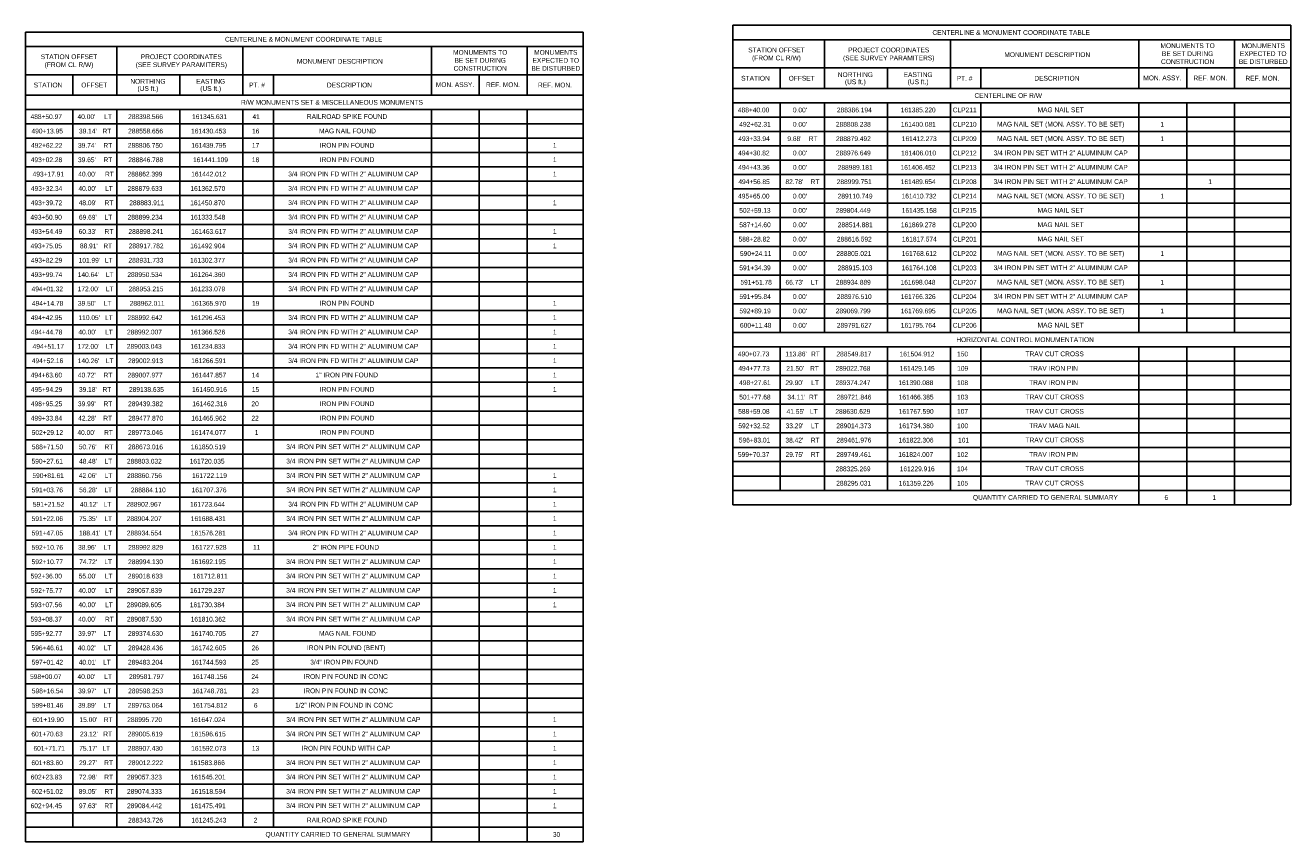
# Model space of a CAD drawing. Header units: feet. Extents: x -11 to 322919, y -12 to 577673.
# Tile 14 of 16: x 170117 to 172062, y 287322 to 288576. Entities that reach past the tile are written whole.
import ezdxf
from ezdxf.enums import TextEntityAlignment as Align

# ---------------------------------------------------------------- set-up
doc = ezdxf.new("R2010")
doc.units = ezdxf.units.FT
doc.header["$MEASUREMENT"] = 0
for name, color, linetype in [('TX_P_2000', 7, 'Continuous'), ('TX_P_500', 7, 'Continuous'), ('TX_X_20', 7, 'Continuous')]:
    doc.layers.add(name, color=color, linetype=linetype)
doc.styles.get("Standard").update_dxf_attribs({"font": 'font31.shx'})

msp = doc.modelspace()

# ---------------------------------------------------------------- linework, layer by layer
at = {"layer": 'TX_P_2000'}
for p, q in [((170116.9, 288565.4), (170974.4, 288565.4)), ((170116.9, 288565.4), (170116.9, 287321.9)), ((170974.4, 288565.4), (170974.4, 287321.9)), ((171204.2, 288575.8), (172061.7, 288575.8)), ((171204.2, 288575.8), (171204.2, 287839.4)), ((172061.7, 288575.8), (172061.7, 287839.4)), ((170116.9, 288543.4), (170974.4, 288543.4)), ((170116.9, 288543.4), (170257.7, 288543.4)), ((170257.7, 288543.4), (170257.7, 288468.5)), ((170257.7, 288543.4), (170257.7, 288543.4)), ((170257.7, 288543.4), (170451.3, 288543.4)), ((170451.3, 288543.4), (170451.3, 288468.5)), ((170740.9, 288543.4), (170740.9, 288468.5)), ((170888.2, 288543.4), (170888.2, 288468.5)), ((171204.2, 288553.7), (172061.7, 288553.7)), ((171204.2, 288553.7), (171345, 288553.7)), ((171345, 288553.7), (171345, 288478.9)), ((171345, 288553.7), (171345, 288553.7)), ((171345, 288553.7), (171538.6, 288553.7)), ((171538.6, 288553.7), (171538.6, 288478.9)), ((171828.2, 288553.7), (171828.2, 288478.9)), ((171975.5, 288553.7), (171975.5, 288478.9)), ((170116.9, 288499.9), (170974.4, 288499.9)), ((170189.9, 288499.9), (170189.9, 288468.5)), ((170354.5, 288499.9), (170354.5, 288468.5)), ((170498.4, 288499.9), (170498.4, 288468.5)), ((170814.6, 288499.9), (170814.6, 288468.5)), ((171204.2, 288510.3), (172061.7, 288510.3)), ((171277.2, 288510.3), (171277.2, 288478.9)), ((171441.8, 288510.3), (171441.8, 288478.9)), ((171585.7, 288510.3), (171585.7, 288478.9)), ((171901.9, 288510.3), (171901.9, 288478.9)), ((170116.9, 288468.5), (170974.4, 288468.5)), ((171204.2, 288478.9), (172061.7, 288478.9)), ((170116.9, 288446.5), (170974.4, 288446.5)), ((171204.2, 288456.8), (172061.7, 288456.8)), ((171204.2, 288104), (172061.7, 288104)), ((171204.2, 288082), (172061.7, 288082)), ((171204.2, 287861.5), (172061.7, 287861.5)), ((171204.2, 287839.4), (172061.7, 287839.4)), ((170116.9, 287344), (170974.4, 287344)), ((170116.9, 287321.9), (170974.4, 287321.9))]:
    msp.add_line(p, q, dxfattribs=at)
at = {"layer": 'TX_P_500'}
for p, q in [((170189.9, 288446.5), (170189.9, 287344)), ((170257.7, 288446.5), (170257.7, 287344)), ((170354.5, 288446.5), (170354.5, 287344)), ((170451.3, 288446.5), (170451.3, 287344)), ((170498.4, 288446.5), (170498.4, 287344)), ((170740.9, 288446.5), (170740.9, 287321.9)), ((170814.6, 288446.5), (170814.6, 287321.9)), ((170888.2, 288446.5), (170888.2, 287321.9)), ((171277.2, 288456.8), (171277.2, 288104)), ((171345, 288456.8), (171345, 288104)), ((171441.8, 288456.8), (171441.8, 288104)), ((171538.6, 288456.8), (171538.6, 288104)), ((171585.7, 288456.8), (171585.7, 288104)), ((171828.2, 288456.8), (171828.2, 288104)), ((171828.2, 288456.8), (171901.9, 288456.8)), ((171901.9, 288456.8), (171901.9, 288104)), ((171975.5, 288456.8), (171975.5, 288104)), ((170116.9, 288424.4), (170974.4, 288424.4)), ((171204.2, 288434.8), (172061.7, 288434.8)), ((170116.9, 288402.4), (170974.4, 288402.4)), ((171204.2, 288412.7), (172061.7, 288412.7)), ((171204.2, 288390.7), (172061.7, 288390.7)), ((170116.9, 288380.3), (170974.4, 288380.3)), ((171204.2, 288368.6), (172061.7, 288368.6)), ((170116.9, 288358.3), (170974.4, 288358.3)), ((171204.2, 288346.6), (172061.7, 288346.6)), ((170116.9, 288336.2), (170974.4, 288336.2)), ((171204.2, 288324.5), (172061.7, 288324.5)), ((170116.9, 288314.2), (170974.4, 288314.2)), ((170116.9, 288292.1), (170974.4, 288292.1)), ((171204.2, 288302.5), (172061.7, 288302.5)), ((170116.9, 288270.1), (170974.4, 288270.1)), ((171204.2, 288280.4), (172061.7, 288280.4)), ((170116.9, 288248), (170974.4, 288248)), ((171204.2, 288258.4), (172061.7, 288258.4)), ((171204.2, 288236.3), (172061.7, 288236.3)), ((170116.9, 288226), (170974.4, 288226)), ((171204.2, 288214.3), (172061.7, 288214.3)), ((170116.9, 288203.9), (170974.4, 288203.9)), ((171204.2, 288192.2), (172061.7, 288192.2)), ((170116.9, 288181.9), (170974.4, 288181.9)), ((171204.2, 288170.2), (172061.7, 288170.2)), ((170116.9, 288159.8), (170974.4, 288159.8)), ((170116.9, 288137.8), (170974.4, 288137.8)), ((171204.2, 288148.1), (172061.7, 288148.1)), ((170116.9, 288115.7), (170974.4, 288115.7)), ((171204.2, 288126.1), (172061.7, 288126.1)), ((170116.9, 288093.7), (170974.4, 288093.7)), ((170116.9, 288071.6), (170974.4, 288071.6)), ((171277.2, 288082), (171277.2, 287861.5)), ((171345, 288082), (171345, 287861.5)), ((171441.8, 288082), (171441.8, 287861.5)), ((171538.6, 288082), (171538.6, 287861.5)), ((171585.7, 288082), (171585.7, 287861.5)), ((171828.2, 288082), (171828.2, 287839.4)), ((171901.9, 288082), (171901.9, 287839.4)), ((171975.5, 288082), (171975.5, 287839.4)), ((171204.2, 288059.9), (172061.7, 288059.9)), ((170116.9, 288049.6), (170974.4, 288049.6)), ((171204.2, 288037.9), (172061.7, 288037.9)), ((170116.9, 288027.5), (170974.4, 288027.5)), ((171204.2, 288015.8), (172061.7, 288015.8)), ((170116.9, 288005.5), (170974.4, 288005.5)), ((171204.2, 287993.8), (172061.7, 287993.8)), ((170116.9, 287983.4), (170974.4, 287983.4)), ((170116.9, 287961.4), (170974.4, 287961.4)), ((171204.2, 287971.7), (172061.7, 287971.7)), ((170116.9, 287939.3), (170974.4, 287939.3)), ((171204.2, 287949.7), (172061.7, 287949.7)), ((170116.9, 287917.3), (170974.4, 287917.3)), ((171204.2, 287927.6), (172061.7, 287927.6)), ((171204.2, 287905.6), (172061.7, 287905.6)), ((170116.9, 287895.2), (170974.4, 287895.2)), ((171204.2, 287883.5), (172061.7, 287883.5)), ((170116.9, 287873.2), (170974.4, 287873.2)), ((170116.9, 287851.1), (170974.4, 287851.1)), ((170116.9, 287829.1), (170974.4, 287829.1)), ((170116.9, 287807), (170974.4, 287807)), ((170116.9, 287785), (170974.4, 287785)), ((170116.9, 287762.9), (170974.4, 287762.9)), ((170116.9, 287740.9), (170974.4, 287740.9)), ((170116.9, 287718.8), (170974.4, 287718.8)), ((170116.9, 287696.8), (170974.4, 287696.8)), ((170116.9, 287674.7), (170974.4, 287674.7)), ((170116.9, 287652.7), (170974.4, 287652.7)), ((170116.9, 287630.6), (170974.4, 287630.6)), ((170116.9, 287608.6), (170974.4, 287608.6)), ((170116.9, 287586.5), (170974.4, 287586.5)), ((170116.9, 287564.5), (170974.4, 287564.5)), ((170116.9, 287542.4), (170974.4, 287542.4)), ((170116.9, 287520.4), (170974.4, 287520.4)), ((170116.9, 287498.3), (170974.4, 287498.3)), ((170116.9, 287476.3), (170974.4, 287476.3)), ((170116.9, 287454.2), (170974.4, 287454.2)), ((170116.9, 287432.2), (170974.4, 287432.2)), ((170116.9, 287410.1), (170974.4, 287410.1)), ((170116.9, 287388.1), (170974.4, 287388.1)), ((170116.9, 287366), (170974.4, 287366))]:
    msp.add_line(p, q, dxfattribs=at)

# ---------------------------------------------------------------- texts
at = {"layer": 'TX_P_2000'}
for s, p in [('CENTERLINE & MONUMENT COORDINATE TABLE', (170423.8, 288550.7)), ('CENTERLINE & MONUMENT COORDINATE TABLE', (171511.1, 288561.1)), ('MONUMENT DESCRIPTION', (170534.3, 288516.8)), ('MONUMENT DESCRIPTION', (171621.6, 288527.1)), ('STATION', (170129.8, 288480.4)), ('OFFSET', (170202.8, 288480.4)), ('PT. #', (170460.9, 288480.4)), ('DESCRIPTION', (170580.4, 288480.4)), ('STATION', (171217.1, 288490.8)), ('OFFSET', (171290.1, 288490.8)), ('PT. #', (171548.3, 288490.8)), ('DESCRIPTION', (171667.7, 288490.8)), ('R/W MONUMENTS SET & MISCELLANEOUS MONUMENTS ', (170448.3, 288453.8)), ('CENTERLINE OF R/W', (171575.7, 288464.2)), ('HORIZONTAL CONTROL MONUMENTATION', (171547.8, 288089.3)), ('QUANTITY CARRIED TO GENERAL SUMMARY', (171573.3, 287847)), ('QUANTITY CARRIED TO GENERAL SUMMARY', (170486, 287329.5))]:
    msp.add_text(s, height=7.35, dxfattribs=at).set_placement(p)
at = {"layer": 'TX_P_2000', "char_height": 7.35, "attachment_point": 1}
for s, insert, width in [('\\pxqc;MONUMENTS TO\\PBE SET DURING\\PCONSTRUCTION', (170761.9, 288537.9), 108.199), ('\\pxqc;MONUMENTS EXPECTED TO\\PBE DISTURBED', (170878.1, 288537.9), 108.199), ('\\pxqc;STATION OFFSET\\P(FROM CL R/W)', (171212.8, 288541.6), 117.094), ('\\pxqc;PROJECT COORDINATES\\P(SEE SURVEY PARAMITERS)', (171371.9, 288541.6), 144.023), ('\\pxqc;MONUMENTS TO\\PBE SET DURING\\PCONSTRUCTION', (171849.2, 288548.2), 108.199), ('\\pxqc;MONUMENTS EXPECTED TO\\PBE DISTURBED', (171965.4, 288548.2), 108.199), ('\\pxqc;STATION OFFSET\\P(FROM CL R/W)', (170125.5, 288531.2), 117.094), ('\\pxqc;PROJECT COORDINATES\\P(SEE SURVEY PARAMITERS)', (170284.6, 288531.2), 144.023), ('\\pxqc;{\\W0.9;MON. ASSY.}', (170743.9, 288488.3), 66.8), ('\\pxqc;{\\W0.9;REF. MON.}', (170817.6, 288488.2), 66.8), ('\\pxqc;{\\W0.9;REF. MON.}', (170897.5, 288487.8), 66.8), ('\\pxqc;{\\W0.9;MON. ASSY.}', (171831.2, 288498.7), 66.8), ('\\pxqc;{\\W0.9;REF. MON.}', (171904.9, 288498.5), 66.8), ('\\pxqc;{\\W0.9;REF. MON.}', (171984.8, 288498.2), 66.8)]:
    msp.add_mtext(s, dxfattribs=dict(at, insert=insert, width=width))
at = {"layer": 'TX_P_2000', "char_height": 7.35, "attachment_point": 1, "line_spacing_factor": 0.9}
for s, insert, width in [('\\pxqc;NORTHING\\P(US ft.)', (171345.1, 288503.7), 95.031), ('\\pxqc;EASTING\\P(US ft.)', (171445.6, 288503.7), 86.941), ('\\pxqc;NORTHING\\P(US ft.)', (170257.8, 288493.4), 95.031), ('\\pxqc;EASTING\\P(US ft.)', (170358.3, 288493.4), 86.941)]:
    msp.add_mtext(s, dxfattribs=dict(at, insert=insert, width=width))
at = {"layer": 'TX_P_500', "color": 7}
for s, p in [('488+40.00', (171212.1, 288442.1)), ("0.00'", (171296.6, 288442.1)), ('288386.194', (171364.2, 288442.1)), ('161385.220', (171462.4, 288442.1)), ('492+62.31', (171214.2, 288420.1)), ("0.00'", (171296.6, 288420.1)), ('288808.238', (171362.7, 288420.1)), ('161400.081', (171462.6, 288420.1)), ('493+33.94', (171212.7, 288398)), ("9.68' ", (171288.1, 288398)), ('288879.492', (171362.8, 288398)), ('161412.273', (171464, 288398)), ('494+30.82', (171212.5, 288376)), ("0.00'", (171296.6, 288376)), ('288976.649', (171362.7, 288376)), ('161406.010', (171463, 288376)), ('494+43.36', (171212.7, 288353.9)), ("0.00'", (171296.6, 288353.9)), ('288989.181', (171365.5, 288353.9)), ('161406.452', (171462, 288353.9)), ('494+56.85', (171212.8, 288331.9)), ("82.78' ", (171285.2, 288331.9)), ('288999.751', (171364, 288331.9)), ('161489.654', (171462.4, 288331.9)), ('495+65.00', (171212.4, 288309.8)), ("0.00'", (171296.6, 288309.8)), ('289110.749', (171365.4, 288309.8)), ('161410.732', (171463.6, 288309.8)), ('502+59.13', (171214.1, 288287.8)), ("0.00'", (171296.6, 288287.8)), ('289804.449', (171362.4, 288287.8)), ('161435.158', (171464, 288287.8)), ('587+14.60', (171214.3, 288265.7)), ("0.00'", (171296.6, 288265.7)), ('288514.881', (171365.6, 288265.7)), ('161869.278', (171462.6, 288265.7)), ('588+28.82', (171213.1, 288243.7)), ("0.00'", (171296.6, 288243.7)), ('288616.592', (171364.2, 288243.7)), ('161817.574', (171464.1, 288243.7)), ('590+24.11', (171215.3, 288221.6)), ("0.00'", (171296.6, 288221.6)), ('288805.021', (171363.5, 288221.6)), ('161768.612', (171463.9, 288221.6)), ("0.00'", (171296.6, 288199.6)), ('591+34.39', (171214.3, 288199.6)), ('288915.103', (171365.3, 288199.6)), ('161764.108', (171463.7, 288199.6)), ('591+51.78', (171216, 288177.5)), ("66.73' ", (171285.2, 288177.5)), ('288934.889', (171362.7, 288177.5)), ('161698.048', (171462.1, 288177.5)), ('591+95.84', (171214.4, 288155.5)), ("0.00'", (171296.6, 288155.5)), ('288976.510', (171364.1, 288155.5)), ('161766.326', (171462.4, 288155.5)), ('592+89.19', (171214.4, 288133.4)), ("0.00'", (171296.6, 288133.4)), ('289069.799', (171362.4, 288133.4)), ('161769.695', (171462.3, 288133.4)), ('600+11.48', (171215.3, 288111.4)), ("0.00'", (171296.6, 288111.4)), ('289791.627', (171364.1, 288111.4)), ('161795.764', (171462.5, 288111.4))]:
    msp.add_text(s, height=7.35, dxfattribs=at).set_placement(p)
at = {"layer": 'TX_P_500'}
for s, p in [('CLP211', (171542.3, 288442.1)), ('488+50.97', (170124.9, 288431.8)), ("40.00' ", (170197.1, 288431.8)), ('LT', (170238.1, 288431.8)), ('288398.566', (170274.8, 288431.8)), ('161345.631', (170373.2, 288431.8)), (' 41', (170463.2, 288431.8)), ('RAILROAD SPIKE FOUND', (170549.6, 288432)), ('CLP210', (171542.3, 288420.1)), ('1', (171861.5, 288420.1)), ('490+13.95', (170126.4, 288409.7)), ("39.14' ", (170199.3, 288409.7)), ('RT', (170235.5, 288409.7)), ('288558.656', (170274.9, 288409.7)), ('161430.453', (170371.7, 288409.7)), (' 16', (170462.5, 288409.7)), ('MAG NAIL FOUND', (170568.3, 288409.9)), ('RT', (171320.9, 288398)), ('CLP209', (171542.3, 288398)), ('1', (171861.5, 288398)), ('492+62.22', (170125.6, 288387.7)), ("39.74' ", (170197.9, 288387.7)), ('RT', (170236.9, 288387.7)), ('288806.750', (170274.5, 288387.7)), ('161439.795', (170372, 288387.7)), (' 17', (170462.3, 288387.7)), ('IRON PIN FOUND', (170569.3, 288387.9)), ('1', (170927.7, 288387.7)), ('CLP212', (171542.3, 288376)), ('493+02.28', (170125.3, 288365.6)), ("39.65' ", (170197.8, 288365.6)), ('RT', (170237, 288365.6)), ('288846.788', (170275.1, 288365.6)), ('161441.109', (170374.7, 288365.6)), (' 18', (170462.3, 288365.6)), ('IRON PIN FOUND', (170569.3, 288365.8)), ('1', (170927.7, 288365.6)), ('493+17.91', (170128.1, 288343.6)), ("40.00' ", (170198.3, 288343.6)), ('RT', (170239.3, 288343.6)), ('288862.399', (170274, 288343.6)), ('161442.012', (170371.9, 288343.6)), ('1', (170927.7, 288343.6)), ('CLP213', (171542.3, 288353.9)), ('493+32.34', (170125.4, 288321.5)), ("40.00' ", (170198.5, 288321.5)), ('LT', (170239.5, 288321.5)), ('288879.633', (170274, 288321.5)), ('161362.570', (170370.6, 288321.5)), ('RT', (171323.8, 288331.9)), ('CLP208', (171542.3, 288331.9)), ('1', (171935.1, 288331.9)), ('493+39.72', (170125.3, 288299.5)), ("48.09' ", (170198.9, 288299.5)), ('RT', (170238.6, 288299.5)), ('288883.911', (170276.7, 288299.5)), ('161450.870', (170370.3, 288299.5)), ('1', (170927.7, 288299.5)), ('CLP214', (171542.3, 288309.8)), ('1', (171861.5, 288309.8)), ("69.69' ", (170199.3, 288277.4)), ('CLP215', (171542.3, 288287.8)), ('493+50.90', (170124.8, 288277.4)), ('LT', (170238.6, 288277.4)), ('288899.234', (170274.1, 288277.4)), ('161333.548', (170370.6, 288277.4)), ('CLP200', (171542.3, 288265.7)), ('493+54.49', (170125.3, 288255.4)), ("60.33' ", (170198.8, 288255.4)), ('RT', (170238.7, 288255.4)), ('288898.241', (170275.4, 288255.4)), ('161463.617', (170371.8, 288255.4)), ('1', (170927.7, 288255.4)), ('CLP201', (171542.3, 288243.7)), ('493+75.05', (170125, 288233.3)), ("88.91' ", (170200.8, 288233.3)), ('RT', (170236.8, 288233.3)), ('288917.782', (170275.7, 288233.3)), ('161492.904', (170370.3, 288233.3)), ('1', (170927.7, 288233.3)), ('CLP202', (171542.3, 288221.6)), ('1', (171861.5, 288221.6)), ('493+82.29', (170125.5, 288211.3)), ("101.99' ", (170198.8, 288211.3)), ('LT', (170239.1, 288211.3)), ('288931.733', (170275.4, 288211.3)), ('161302.377', (170370.2, 288211.3)), ('493+99.74', (170125.4, 288189.2)), ("140.64' ", (170197.4, 288189.2)), ('LT', (170240.6, 288189.2)), ('288950.534', (170273.7, 288189.2)), ('161264.360', (170370.4, 288189.2)), ('CLP203', (171542.3, 288199.6)), ('494+01.32', (170126.5, 288167.2)), ("172.00' ", (170197.3, 288167.2)), ('LT', (170240.7, 288167.2)), ('288953.215', (170275.5, 288167.2)), ('161233.079', (170370.4, 288167.2)), ('LT', (171324.2, 288177.5)), ('CLP207', (171542.3, 288177.5)), ('1', (171861.5, 288177.5)), ('494+14.78', (170127, 288145.1)), ("39.50' ", (170197.7, 288145.1)), ('LT', (170237.5, 288145.1)), ('288962.011', (170277.3, 288145.1)), ('161365.970', (170371.9, 288145.1)), (' 19', (170462.5, 288145.1)), ('IRON PIN FOUND', (170569.3, 288145.3)), ('1', (170927.7, 288145.1)), ('CLP204', (171542.3, 288155.5)), ('494+42.95', (170125.3, 288123.1)), ("110.05' ", (170198.6, 288123.1)), ('LT', (170239.4, 288123.1)), ('288992.642', (170274, 288123.1)), ('161296.453', (170370.6, 288123.1)), ('1', (170927.7, 288123.1)), ('CLP205', (171542.3, 288133.4)), ('1', (171861.5, 288133.4)), ('CLP206', (171542.3, 288111.4)), ('494+44.78', (170125.5, 288101)), ("40.00' ", (170198.5, 288101)), ('LT', (170239.5, 288101)), ('288992.007', (170273.2, 288101)), ('161366.526', (170370.5, 288101)), ('1', (170927.7, 288101)), ('494+51.17', (170128.1, 288079)), ("172.00' ", (170197.3, 288079)), ('LT', (170240.7, 288079)), ('289003.043', (170272.9, 288079)), ('161234.833', (170370.6, 288079)), ('1', (170927.7, 288079)), ('490+07.73', (171212.1, 288067.3)), ("113.86' ", (171284.9, 288067.3)), ('RT', (171324.5, 288067.3)), ('288549.817', (171363.5, 288067.3)), ('161504.912', (171460.5, 288067.3)), (' 150', (171546.1, 288067.3)), ('TRAV CUT CROSS', (171654.1, 288067.5)), ('494+52.16', (170126.9, 288056.9)), ("140.26' ", (170197.5, 288056.9)), ('LT', (170240.5, 288056.9)), ('289002.913', (170274.8, 288056.9)), ('161266.591', (170371.9, 288056.9)), ('1', (170927.7, 288056.9)), ('494+77.73', (171212.8, 288045.2)), ("21.50' ", (171286.4, 288045.2)), ('RT', (171323, 288045.2)), ('289022.768', (171362.1, 288045.2)), ('161429.145', (171460.9, 288045.2)), (' 109', (171546.3, 288045.2)), ('TRAV IRON PIN', (171659.7, 288045.4)), ('494+63.60', (170125.1, 288034.9)), ("40.72' ", (170197.7, 288034.9)), ('RT', (170237.1, 288034.9)), ('289007.977', (170274.1, 288034.9)), ('161447.857', (170372, 288034.9)), (' 14', (170462.1, 288034.9)), ('1" IRON PIN FOUND', (170562.9, 288035.1)), ('1', (170927.7, 288034.9)), ('495+94.29', (170125.4, 288012.8)), ("39.18' ", (170199.3, 288012.8)), ('RT', (170235.5, 288012.8)), ('289138.635', (170276.2, 288012.8)), ('161450.916', (170373.1, 288012.8)), (' 15', (170462.3, 288012.8)), ('IRON PIN FOUND', (170569.3, 288013)), ('1', (170927.7, 288012.8)), ('498+27.61', (171214, 288023.2)), ("29.90' ", (171285.1, 288023.2)), ('LT', (171324.7, 288023.2)), ('289374.247', (171362.1, 288023.2)), ('161390.088', (171458.8, 288023.2)), (' 108', (171546.1, 288023.2)), ('TRAV IRON PIN', (171659.7, 288023.4)), ('498+95.25', (170125.4, 287990.8)), ("39.99' ", (170197.7, 287990.8)), ('RT', (170237, 287990.8)), ('289439.382', (170274.8, 287990.8)), ('161462.316', (170373.5, 287990.8)), (' 20', (170461.6, 287990.8)), ('IRON PIN FOUND', (170569.3, 287991)), ('501+77.68', (171214.1, 288001.1)), ("34.11' ", (171288.1, 288001.1)), ('RT', (171321.3, 288001.1)), ('289721.846', (171363.7, 288001.1)), ('161466.385', (171459.2, 288001.1)), (' 103', (171546.1, 288001.1)), ('TRAV CUT CROSS', (171654.1, 288001.3)), ('499+33.84', (170125.3, 287968.7)), ("42.28' ", (170198.1, 287968.7)), ('RT', (170236.7, 287968.7)), ('289477.870', (170275, 287968.7)), ('161465.962', (170372, 287968.7)), (' 22', (170461.6, 287968.7)), ('IRON PIN FOUND', (170569.3, 287968.9)), ('588+59.08', (171212.5, 287979.1)), ("41.55' ", (171286.9, 287979.1)), ('LT', (171322.9, 287979.1)), ('288630.629', (171361.9, 287979.1)), ('161767.590', (171459.3, 287979.1)), (' 107', (171546.1, 287979.1)), ('TRAV CUT CROSS', (171654.1, 287979.3)), ("40.00' ", (170196.9, 287946.7)), ('IRON PIN FOUND', (170569.3, 287946.9)), ('592+32.52', (171212.8, 287957)), ("33.29' ", (171285.4, 287957)), ('LT', (171324.4, 287957)), ('289014.373', (171363.3, 287957)), ('161734.380', (171459.2, 287957)), (' 100', (171546.1, 287957)), ('TRAV MAG NAIL', (171659.8, 287957.2)), ('502+29.12', (170126.7, 287946.7)), ('RT', (170237.9, 287946.7)), ('289773.046', (170274.6, 287946.7)), ('161474.077', (170371.7, 287946.7)), (' 1', (170466.7, 287946.7)), ('596+83.01', (171213.5, 287935)), ("38.42' ", (171285.2, 287935)), ('RT', (171324.1, 287935)), ('289461.976', (171363.6, 287935)), ('161822.306', (171459.1, 287935)), (' 101', (171547.7, 287935)), ('TRAV CUT CROSS', (171654.1, 287935.2)), ('588+71.50', (170126.9, 287924.6)), ("50.76' ", (170199, 287924.6)), ('RT', (170238.6, 287924.6)), ('288673.016', (170274.8, 287924.6)), ('161850.519', (170371.3, 287924.6)), ('599+70.37', (171212.1, 287912.9)), ("29.75' ", (171285.3, 287912.9)), ('RT', (171324.1, 287912.9)), ('289749.461', (171363.4, 287912.9)), ('161824.007', (171458.6, 287912.9)), (' 102', (171546.1, 287912.9)), ('TRAV IRON PIN', (171659.7, 287913.1)), ('590+27.61', (170126.4, 287902.6)), ("48.48' ", (170199.5, 287902.6)), ('LT', (170238.5, 287902.6)), ('288803.032', (170273, 287902.6)), ('161720.035', (170369.5, 287902.6)), ('288325.269', (171362.3, 287890.9)), ('161229.916', (171460.9, 287890.9)), (' 104', (171545.9, 287890.9)), ('TRAV CUT CROSS', (171654.1, 287891.1)), ('590+81.61', (170127.8, 287880.5)), ("42.06' ", (170199.2, 287880.5)), ('LT', (170238.8, 287880.5)), ('288860.756', (170273.2, 287880.5)), ('161722.119', (170373.1, 287880.5)), ('1', (170927.7, 287880.5)), ('591+03.76', (170126.5, 287858.5)), ("56.28' ", (170199.6, 287858.5)), ('LT', (170238.4, 287858.5)), ('288884.110', (170279.1, 287858.5)), ('161707.376', (170372.5, 287858.5)), ('1', (170927.7, 287858.5)), ('288295.031', (171363.2, 287868.8)), ('161359.226', (171459.4, 287868.8)), (' 105', (171546.1, 287868.8)), ('TRAV CUT CROSS', (171654.1, 287869)), ('591+21.52', (170128.5, 287836.4)), ("40.12' ", (170200.7, 287836.4)), ('LT', (170237.3, 287836.4)), ('1', (170927.7, 287836.4)), ('6', (171867.7, 287846.8)), ('1', (171941.4, 287846.8)), ('591+22.06', (170126.6, 287814.4)), ("75.35' ", (170199.6, 287814.4)), ('LT', (170238.4, 287814.4)), ('288904.207', (170272.7, 287814.4)), ('161688.431', (170371.2, 287814.4)), ('1', (170927.7, 287814.4)), ('591+47.05', (170126.6, 287792.3)), ("188.41' ", (170199.3, 287792.3)), ('LT', (170238.7, 287792.3)), ('1', (170927.7, 287792.3)), ('592+10.76', (170126.6, 287770.3)), ("38.96' ", (170198, 287770.3)), ('LT', (170237.2, 287770.3)), ('288992.829', (170275, 287770.3)), ('161727.928', (170372.5, 287770.3)), (' 11', (170463.9, 287770.3)), ('2" IRON PIPE FOUND', (170558.3, 287770.5)), ('1', (170927.7, 287770.3)), ('592+10.77', (170126.5, 287748.2)), ("74.72' ", (170199.7, 287748.2)), ('LT', (170238.3, 287748.2)), ('288994.130', (170274.8, 287748.2)), ('161692.195', (170371.4, 287748.2)), ('1', (170927.7, 287748.2)), ('592+36.00', (170124.9, 287726.2)), ("55.00' ", (170198.9, 287726.2)), ('LT', (170239.1, 287726.2)), ('289018.633', (170274.5, 287726.2)), ('161712.811', (170374.3, 287726.2)), ('1', (170927.7, 287726.2)), ('592+75.77', (170125.4, 287704.1)), ("40.00' ", (170198.5, 287704.1)), ('LT', (170239.5, 287704.1)), ('289057.839', (170273.2, 287704.1)), ('161729.237', (170369.9, 287704.1)), ('1', (170927.7, 287704.1)), ('593+07.56', (170125, 287682.1)), ("40.00' ", (170198.5, 287682.1)), ('LT', (170239.5, 287682.1)), ('289089.605', (170272.7, 287682.1)), ('161730.384', (170369.7, 287682.1)), ('1', (170927.7, 287682.1)), ('593+08.37', (170124.8, 287660)), ("40.00' ", (170198.3, 287660)), ('RT', (170239.3, 287660)), ('289087.530', (170273.1, 287660)), ('161810.362', (170371.1, 287660)), ('595+92.77', (170125.3, 287638)), ("39.97' ", (170198.1, 287638)), ('LT', (170237.1, 287638)), ('289374.630', (170274.7, 287638)), ('161740.705', (170371.5, 287638)), (' 27', (170461.6, 287638)), ('MAG NAIL FOUND', (170568.3, 287638.2)), ('IRON PIN FOUND (BENT)', (170549.7, 287616.1)), ('596+46.61', (170126.5, 287615.9)), ("40.02' ", (170197.5, 287615.9)), ('LT', (170237.7, 287615.9)), ('289428.436', (170274.8, 287615.9)), ('161742.605', (170371.8, 287615.9)), (' 26', (170461.8, 287615.9)), ('597+01.42', (170126.6, 287593.9)), ("40.01' ", (170198.9, 287593.9)), ('LT', (170236.3, 287593.9)), ('289483.204', (170274.6, 287593.9)), ('161744.593', (170372.1, 287593.9)), (' 25', (170461.6, 287593.9)), ('3/4" IRON PIN FOUND', (170554.8, 287594.1)), ('598+00.07', (170124.2, 287571.8)), ("40.00' ", (170197.1, 287571.8)), ('LT', (170238.1, 287571.8)), ('289581.797', (170276.2, 287571.8)), ('161748.156', (170373.6, 287571.8)), (' 24', (170461.4, 287571.8)), ('IRON PIN FOUND IN CONC', (170544.4, 287572)), ('598+16.54', (170126.9, 287549.8)), ("39.97' ", (170198.1, 287549.8)), ('LT', (170237.1, 287549.8)), ('289598.253', (170274.9, 287549.8)), ('161748.781', (170373.5, 287549.8)), (' 23', (170461.6, 287549.8)), ('IRON PIN FOUND IN CONC', (170544.4, 287550)), ('599+81.46', (170126.8, 287527.7)), ("39.89' ", (170198, 287527.7)), ('LT', (170237.2, 287527.7)), ('289763.064', (170274.5, 287527.7)), ('161754.812', (170373.7, 287527.7)), (' 6', (170465.3, 287527.7)), ('1/2" IRON PIN FOUND IN CONC', (170531.6, 287527.9)), ('601+19.90', (170127.8, 287505.7)), ("15.00' ", (170200.1, 287505.7)), ('RT', (170237.5, 287505.7)), ('288995.720', (170273.5, 287505.7)), ('161647.024', (170370.6, 287505.7)), ('1', (170927.7, 287505.7)), ('601+70.63', (170126.2, 287483.6)), ("23.12' ", (170200.9, 287483.6)), ('RT', (170236.7, 287483.6)), ('289005.619', (170274.3, 287483.6)), ('161596.615', (170371.3, 287483.6)), ('1', (170927.7, 287483.6)), ('601+71.71', (170129.4, 287461.6)), ("75.17' ", (170199.7, 287461.6)), ('LT', (170235.4, 287461.6)), ('288907.430', (170274.4, 287461.6)), ('161592.073', (170371.8, 287461.6)), (' 13', (170462.3, 287461.6)), ('IRON PIN FOUND WITH CAP', (170541.3, 287461.8)), ('1', (170927.7, 287461.6)), ('601+83.60', (170126.3, 287439.5)), ("29.27' ", (170199.5, 287439.5)), ('RT', (170238.1, 287439.5)), ('289012.222', (170274.9, 287439.5)), ('161583.866', (170369.9, 287439.5)), ('1', (170927.7, 287439.5)), ('602+23.83', (170125.1, 287417.5)), ("72.98' ", (170199.4, 287417.5)), ('RT', (170238.2, 287417.5)), ('289057.323', (170273.2, 287417.5)), ('161545.201', (170371, 287417.5)), ('1', (170927.7, 287417.5)), ('602+51.02', (170126.3, 287395.4)), ("89.05' ", (170199, 287395.4)), ('RT', (170238.6, 287395.4)), ('289074.333', (170273.1, 287395.4)), ('161518.594', (170371.5, 287395.4)), ('1', (170927.7, 287395.4)), ('602+94.45', (170125, 287373.4)), ("97.63' ", (170199.2, 287373.4)), ('RT', (170238.3, 287373.4)), ('289084.442', (170273.2, 287373.4)), ('161475.491', (170371.2, 287373.4)), ('1', (170927.7, 287373.4)), ('288343.726', (170274.9, 287351.3)), ('161245.243', (170372.2, 287351.3)), (' 2', (170465.1, 287351.3)), ('RAILROAD SPIKE FOUND', (170549.6, 287351.5)), ('30', (170927.7, 287329.3))]:
    msp.add_text(s, height=7.35, dxfattribs=at).set_placement(p)
for s, p in [('MAG NAIL SET', (171708.2, 288442.3)), ('MAG NAIL SET (MON. ASSY. TO BE SET)', (171708.2, 288420.3)), ('MAG NAIL SET (MON. ASSY. TO BE SET)', (171708.2, 288398.2)), ('3/4 IRON PIN SET WITH 2" ALUMINUM CAP', (171708.2, 288376.2)), ('3/4 IRON PIN FD WITH 2" ALUMINUM CAP', (170620.9, 288343.8)), ('3/4 IRON PIN SET WITH 2" ALUMINUM CAP', (171708.2, 288354.1)), ('3/4 IRON PIN FD WITH 2" ALUMINUM CAP', (170620.9, 288321.7)), ('3/4 IRON PIN SET WITH 2" ALUMINUM CAP', (171708.2, 288332.1)), ('3/4 IRON PIN FD WITH 2" ALUMINUM CAP', (170620.9, 288299.7)), ('MAG NAIL SET (MON. ASSY. TO BE SET)', (171708.2, 288310)), ('3/4 IRON PIN FD WITH 2" ALUMINUM CAP', (170620.9, 288277.6)), ('MAG NAIL SET', (171708.2, 288288)), ('MAG NAIL SET', (171708.2, 288265.9)), ('3/4 IRON PIN FD WITH 2" ALUMINUM CAP', (170620.9, 288255.6)), ('MAG NAIL SET', (171708.2, 288243.9)), ('3/4 IRON PIN FD WITH 2" ALUMINUM CAP', (170620.9, 288233.5)), ('MAG NAIL SET (MON. ASSY. TO BE SET)', (171708.2, 288221.8)), ('3/4 IRON PIN FD WITH 2" ALUMINUM CAP', (170620.9, 288211.5)), ('3/4 IRON PIN SET WITH 2" ALUMINUM CAP', (171708.2, 288199.8)), ('3/4 IRON PIN FD WITH 2" ALUMINUM CAP', (170620.9, 288189.4)), ('3/4 IRON PIN FD WITH 2" ALUMINUM CAP', (170620.9, 288167.4)), ('MAG NAIL SET (MON. ASSY. TO BE SET)', (171708.2, 288177.7)), ('3/4 IRON PIN SET WITH 2" ALUMINUM CAP', (171708.2, 288155.7)), ('3/4 IRON PIN FD WITH 2" ALUMINUM CAP', (170620.9, 288123.3)), ('MAG NAIL SET (MON. ASSY. TO BE SET)', (171708.2, 288133.6)), ('MAG NAIL SET', (171708.2, 288111.6)), ('3/4 IRON PIN FD WITH 2" ALUMINUM CAP', (170620.9, 288101.2)), ('3/4 IRON PIN FD WITH 2" ALUMINUM CAP', (170620.9, 288079.2)), ('3/4 IRON PIN FD WITH 2" ALUMINUM CAP', (170620.9, 288057.1)), ('3/4 IRON PIN SET WITH 2" ALUMINUM CAP', (170620.9, 287924.8)), ('3/4 IRON PIN SET WITH 2" ALUMINUM CAP', (170620.9, 287902.8)), ('3/4 IRON PIN SET WITH 2" ALUMINUM CAP', (170620.9, 287880.7)), ('3/4 IRON PIN SET WITH 2" ALUMINUM CAP', (170620.9, 287858.7)), ('3/4 IRON PIN FD WITH 2" ALUMINUM CAP', (170620.9, 287836.6)), ('3/4 IRON PIN SET WITH 2" ALUMINUM CAP', (170620.9, 287814.6)), ('3/4 IRON PIN FD WITH 2" ALUMINUM CAP', (170620.9, 287792.5)), ('3/4 IRON PIN SET WITH 2" ALUMINUM CAP', (170620.9, 287748.4)), ('3/4 IRON PIN SET WITH 2" ALUMINUM CAP', (170620.9, 287726.4)), ('3/4 IRON PIN SET WITH 2" ALUMINUM CAP', (170620.9, 287704.3)), ('3/4 IRON PIN SET WITH 2" ALUMINUM CAP', (170620.9, 287682.3)), ('3/4 IRON PIN SET WITH 2" ALUMINUM CAP', (170620.9, 287660.2)), ('3/4 IRON PIN SET WITH 2" ALUMINUM CAP', (170620.9, 287505.9)), ('3/4 IRON PIN SET WITH 2" ALUMINUM CAP', (170620.9, 287483.8)), ('3/4 IRON PIN SET WITH 2" ALUMINUM CAP', (170620.9, 287439.7)), ('3/4 IRON PIN SET WITH 2" ALUMINUM CAP', (170620.9, 287417.7)), ('3/4 IRON PIN SET WITH 2" ALUMINUM CAP', (170620.9, 287395.6)), ('3/4 IRON PIN SET WITH 2" ALUMINUM CAP', (170620.9, 287373.6))]:
    msp.add_text(s, height=7.35, dxfattribs=at).set_placement(p, align=Align.CENTER)
at = {"layer": 'TX_X_20', "color": 7}
for s, p in [('288902.967', (170272.3, 287836.4)), ('161723.644', (170370, 287836.4)), ('288934.554', (170272.9, 287792.3)), ('161576.281', (170371.3, 287792.3))]:
    msp.add_text(s, height=7.35, dxfattribs=at).set_placement(p)

doc.saveas('drawing.dxf')
